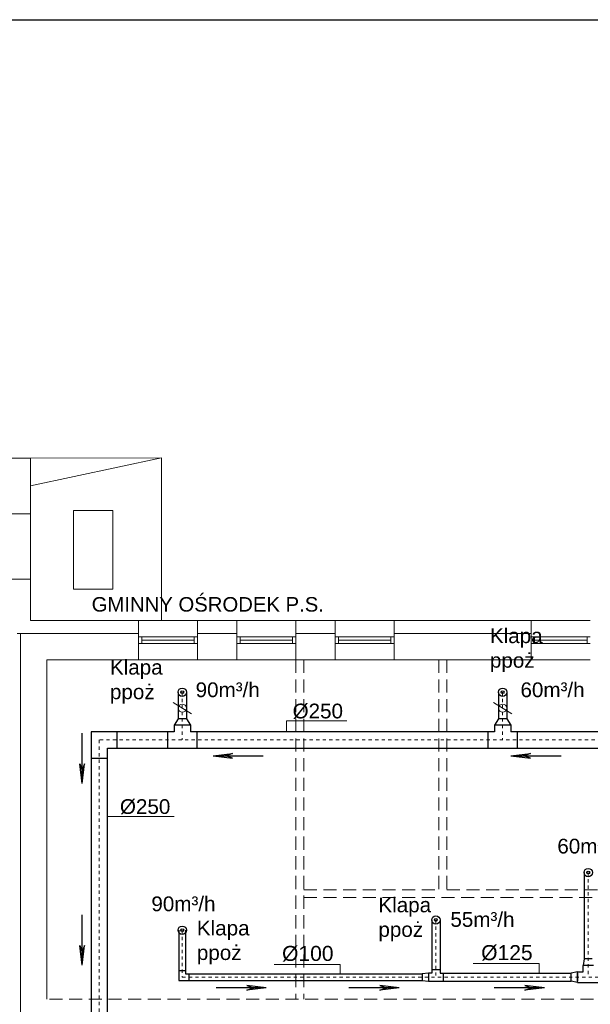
# Model space of a CAD drawing. Extents: x 280060 to 689961, y 120405 to 160329.
# Tile 62 of 85: x 665627 to 666498, y 146486 to 147989. Entities that reach past the tile are written whole.
import ezdxf

# ---------------------------------------------------------------- set-up
doc = ezdxf.new("R2010")
doc.units = 0
doc.header["$MEASUREMENT"] = 0
doc.linetypes.add('3', pattern=[1, 0.5, -0.5])
doc.linetypes.add('{ Wide Dash }', pattern=[12, 4, -2, 4, -2])
for name, color, linetype, lineweight in [('KAM-pro Biała Zarys', 7, 'CONTINUOUS', 9), ('KAM-pro Opis Sanitarny', 7, 'CONTINUOUS', 18), ('KAM-pro Opis Wentylacji', 7, 'CONTINUOUS', 5), ('KAM-pro Podkład Sanitarny', 253, 'CONTINUOUS', 25), ('KAM-pro Wentylacja', 161, 'CONTINUOUS', 5), ('KAM-pro Wentylacja Nawiew', 1, 'CONTINUOUS', 30), ('KAM-pro Wentylacja Wywiew', 161, 'CONTINUOUS', 30)]:
    doc.layers.add(name, color=color, linetype=linetype, lineweight=lineweight)
doc.styles.add('damian', font='arial.ttf')

msp = doc.modelspace()

# ---------------------------------------------------------------- linework, layer by layer
at = {"layer": 'KAM-pro Biała Zarys', "lineweight": 25}
msp.add_lwpolyline([(663302.5, 147989.2), (669602.5, 147989.2), (669602.5, 145019.2), (663302.5, 145019.2)], close=True, dxfattribs=at)
at = {"layer": 'KAM-pro Opis Wentylacji'}
for p, q in [((665861.3, 146946.7), (665889.4, 146929.3)), ((666349.9, 146946.7), (666378, 146929.3)), ((666034.4, 146918.6, -2.8), (666126.4, 146918.6, -2.8)), ((666034.4, 146918.6, -2.8), (666034.4, 146901.9)), ((665761.1, 146772.8, -2.8), (665863, 146772.8, -2.8)), ((666015.5, 146546.7), (666116, 146546.7)), ((666116, 146546.7), (666116, 146532.2)), ((666319.2, 146548), (666419.7, 146548)), ((666419.7, 146548), (666419.7, 146533.4))]:
    msp.add_line(p, q, dxfattribs=at)
for centre in [(665875.3, 146938), (666364, 146938)]:
    msp.add_circle(centre, 6.25, dxfattribs=at)
at = {"layer": 'KAM-pro Podkład Sanitarny', "lineweight": 20, "ltscale": 13}
for p, q in [((665448.7, 147319.8), (665643.7, 147319.8)), ((665643.7, 147319.8), (665843.7, 147320.4)), ((665843.7, 147320.4), (665643.7, 147277.3)), ((665643.7, 147319.8), (665643.7, 147234.8)), ((665843.7, 147320.4), (665843.7, 147071.8)), ((665583.7, 147234.8), (665643.7, 147234.8)), ((665643.7, 147234.8), (665643.7, 147071.8)), ((665709.6, 147119.9), (665709.6, 147239.9)), ((665709.6, 147239.9), (665769.6, 147239.9)), ((665769.6, 147239.9), (665769.6, 147119.9)), ((665583.7, 147134.8), (665643.7, 147134.8)), ((665769.6, 147119.9), (665709.6, 147119.9)), ((665808.7, 147071.8), (665643.7, 147071.8)), ((665643.7, 147071.8), (665808.7, 147071.8)), ((665643.7, 147071.8), (665808.7, 147071.8)), ((665808.7, 147071.8), (665808.7, 147011.8)), ((665808.7, 147071.8), (665898.7, 147071.8)), ((665958.7, 147071.8), (665898.7, 147071.8)), ((665898.7, 147071.8), (665958.7, 147071.8)), ((665898.7, 147071.8), (665898.7, 147011.8)), ((665958.7, 147071.8), (665958.7, 147011.8)), ((665958.7, 147071.8), (666048.7, 147071.8)), ((666108.7, 147071.8), (666048.7, 147071.8)), ((666048.7, 147071.8), (666108.7, 147071.8)), ((666048.7, 147071.8), (666048.7, 147011.8)), ((666108.7, 147071.8), (666108.7, 147011.8)), ((666108.7, 147071.8), (666198.7, 147071.8)), ((666407.7, 147071.8), (666198.7, 147071.8)), ((666198.7, 147071.8), (666407.7, 147071.8)), ((666198.7, 147071.8), (666198.7, 147011.8)), ((666407.7, 147071.8), (666407.7, 147011.8)), ((666407.7, 147071.8), (666497.7, 147071.8)), ((665628.7, 147051.8), (665623.7, 147051.8)), ((665628.7, 147051.8), (665628.7, 146468.8)), ((665808.7, 147051.8), (665628.7, 147051.8)), ((665628.7, 147051.8), (665808.7, 147051.8)), ((665808.7, 147046.8), (665898.7, 147046.8)), ((665813.7, 147036.8), (665813.7, 147046.8)), ((665893.7, 147036.8), (665893.7, 147046.8)), ((665958.7, 147051.8), (665898.7, 147051.8)), ((665898.7, 147051.8), (665958.7, 147051.8)), ((665958.7, 147046.8), (666048.7, 147046.8)), ((665963.7, 147036.8), (665963.7, 147046.8)), ((666043.7, 147036.8), (666043.7, 147046.8)), ((666108.7, 147051.8), (666048.7, 147051.8)), ((666048.7, 147051.8), (666108.7, 147051.8)), ((666108.7, 147046.8), (666198.7, 147046.8)), ((666113.7, 147036.8), (666113.7, 147046.8)), ((666193.7, 147036.8), (666193.7, 147046.8)), ((666407.7, 147051.8), (666198.7, 147051.8)), ((666198.7, 147051.8), (666407.7, 147051.8)), ((666407.7, 147046.8), (666497.7, 147046.8)), ((666412.7, 147036.8), (666412.7, 147046.8)), ((666492.7, 147036.8), (666492.7, 147046.8)), ((665808.7, 147036.8), (665898.7, 147036.8)), ((665808.7, 147036.8), (665813.7, 147036.8)), ((665813.7, 147041.8), (665893.7, 147041.8)), ((665958.7, 147036.8), (666048.7, 147036.8)), ((665958.7, 147036.8), (665963.7, 147036.8)), ((665963.7, 147041.8), (666043.7, 147041.8)), ((666108.7, 147036.8), (666198.7, 147036.8)), ((666108.7, 147036.8), (666113.7, 147036.8)), ((666113.7, 147041.8), (666193.7, 147041.8)), ((666407.7, 147036.8), (666497.7, 147036.8)), ((666407.7, 147036.8), (666412.7, 147036.8)), ((666412.7, 147041.8), (666492.7, 147041.8)), ((665668.7, 147011.8), (665668.7, 146746.8)), ((665808.7, 147011.8), (665668.7, 147011.8)), ((665668.7, 147011.8), (665808.7, 147011.8)), ((665668.7, 147011.8), (665808.7, 147011.8)), ((665668.7, 147011.8), (665728.7, 147011.8)), ((665808.7, 147011.8), (665898.7, 147011.8)), ((665958.7, 147011.8), (665898.7, 147011.8)), ((665898.7, 147011.8), (665958.7, 147011.8)), ((665898.7, 147011.8), (665958.7, 147011.8)), ((665958.7, 147011.8), (666048.7, 147011.8)), ((666108.7, 147011.8), (666048.7, 147011.8)), ((666048.7, 147011.8), (666108.7, 147011.8)), ((666060.7, 147011.8), (666108.7, 147011.8)), ((666108.7, 147011.8), (666198.7, 147011.8)), ((666407.7, 147011.8), (666198.7, 147011.8)), ((666198.7, 147011.8), (666407.7, 147011.8)), ((666407.7, 147011.8), (666497.7, 147011.8)), ((665668.7, 146746.8), (665668.7, 146493.8))]:
    msp.add_line(p, q, dxfattribs=at)
at = {"layer": 'KAM-pro Podkład Sanitarny', "linetype": '{ Wide Dash }', "lineweight": 20, "ltscale": 5}
for p, q in [((666048.7, 147011.8), (666048.7, 146493.8)), ((666060.7, 147011.8), (666060.7, 146493.8)), ((666266.7, 147011.8), (666266.7, 146660.8)), ((666278.7, 147011.8), (666278.7, 146660.8)), ((666060.7, 146660.8), (666266.7, 146660.8)), ((666278.7, 146660.8), (666830.7, 146660.8)), ((666060.7, 146648.8), (666830.7, 146648.8)), ((667432.7, 146493.8), (665668.7, 146493.8))]:
    msp.add_line(p, q, dxfattribs=at)
at = {"layer": 'KAM-pro Wentylacja', "color": 3, "linetype": '3', "ltscale": 10}
for p, q in [((665875.3, 146962.4), (665875.3, 146889.4)), ((666364, 146962.4), (666364, 146889.4)), ((667294.5, 146889.4), (665748.6, 146889.4)), ((665748.6, 146889.4, -1.4), (665748.6, 145694.5, -1.4)), ((666494.6, 146687), (666494.6, 146527.2)), ((666262.2, 146614.6), (666262.2, 146527.2)), ((665875.3, 146599), (665875.3, 146527.2)), ((665875.3, 146527.2, 1.3), (667072, 146527.2))]:
    msp.add_line(p, q, dxfattribs=at)
at = {"layer": 'KAM-pro Wentylacja Nawiew'}
for p, q in [((665869.1, 146962.1), (665869.1, 146921.9)), ((665881.6, 146962.1), (665881.6, 146921.9)), ((666357.7, 146962.1), (666357.7, 146921.9)), ((666370.2, 146962.1), (666370.2, 146921.9)), ((665869.1, 146921.9), (665862.8, 146911.9)), ((665887.8, 146911.9), (665862.8, 146911.9)), ((665862.8, 146911.9), (665862.8, 146901.9)), ((665881.6, 146921.9), (665869.1, 146921.9)), ((665881.6, 146921.9), (665887.8, 146911.9)), ((665887.8, 146911.9), (665887.8, 146901.9)), ((666357.7, 146921.9), (666351.5, 146911.9)), ((666376.5, 146911.9), (666351.5, 146911.9)), ((666351.5, 146911.9), (666351.5, 146901.9)), ((666370.2, 146921.9), (666357.7, 146921.9)), ((666370.2, 146921.9), (666376.5, 146911.9)), ((666376.5, 146911.9), (666376.5, 146901.9)), ((665862.8, 146901.9), (665736.1, 146901.9)), ((665736.1, 146901.9), (665736.1, 145682)), ((665776.1, 146876.9), (665776.1, 146901.9)), ((665852.8, 146901.9), (665852.8, 146876.9)), ((666351.5, 146901.9), (665887.8, 146901.9)), ((665897.8, 146876.9), (665897.8, 146901.9)), ((666341.5, 146901.9), (666341.5, 146876.9)), ((666742.5, 146901.9), (666376.5, 146901.9)), ((666386.5, 146876.9), (666386.5, 146901.9)), ((665761.1, 146876.9), (666810.7, 146876.9)), ((665761.1, 145707), (665761.1, 146876.9)), ((665736.1, 146861.9), (665761.1, 146861.9))]:
    msp.add_line(p, q, dxfattribs=at)
at = {"layer": 'KAM-pro Wentylacja Nawiew', "lineweight": 25}
for p, q in [((665722.8, 146823.1), (665722.8, 146899.8)), ((665922.2, 146865.2), (665952.1, 146868.7)), ((665952.1, 146868.7), (665940.8, 146864.8)), ((665952.1, 146861.8), (665940.8, 146865.7)), ((666376.6, 146865.2), (666406.4, 146868.7)), ((666406.4, 146868.7), (666395.2, 146864.8)), ((666406.4, 146861.8), (666395.2, 146865.7)), ((665719.3, 146853), (665723.2, 146841.7)), ((665722.8, 146823.1), (665719.3, 146853)), ((665726.2, 146853), (665722.3, 146841.7)), ((665722.8, 146823.1), (665726.2, 146853)), ((665922.2, 146865.2), (665998.9, 146865.2)), ((665922.2, 146865.2), (665952.1, 146861.8)), ((666376.6, 146865.2), (666453.3, 146865.2)), ((666376.6, 146865.2), (666406.4, 146861.8)), ((665722.8, 146545.7), (665722.8, 146622.4)), ((665719.3, 146575.5), (665723.2, 146564.3)), ((665722.8, 146545.7), (665719.3, 146575.5)), ((665726.2, 146575.5), (665722.3, 146564.3)), ((665722.8, 146545.7), (665726.2, 146575.5))]:
    msp.add_line(p, q, dxfattribs=at)
for centre, radius in [((665875.3, 146962.4), 6.37), ((665875.3, 146962.4), 2.17), ((666364, 146962.4), 6.37), ((666364, 146962.4), 2.17)]:
    msp.add_circle(centre, radius, dxfattribs=at)
at = {"layer": 'KAM-pro Wentylacja Wywiew'}
for p, q in [((666488.3, 146687), (666488.3, 146555.2)), ((666256, 146614.6), (666256, 146533.4)), ((666268.5, 146614.6), (666268.5, 146533.4)), ((665870.3, 146599), (665870.3, 146522.2)), ((665880.3, 146599), (665880.3, 146532.2)), ((666488.3, 146555.2), (666486.6, 146545.2)), ((666500.8, 146555.2), (666488.3, 146555.2)), ((665870.3, 146537.2), (665880.3, 146537.2)), ((666268.5, 146538.4), (666256, 146538.4)), ((666478.3, 146535.2), (666468.3, 146533.4)), ((666478.3, 146535.2), (666486.6, 146535.2)), ((666478.3, 146519.2), (666478.3, 146535.2)), ((666502.6, 146545.2), (666486.6, 146545.2)), ((666486.6, 146535.2), (666486.6, 146545.2)), ((665870.3, 146522.2), (666241, 146522.2)), ((665880.3, 146532.2), (666241, 146532.2)), ((665885.3, 146532.2), (665885.3, 146522.2)), ((666251, 146533.4), (666241, 146532.2)), ((666241, 146532.2), (666241, 146522.2)), ((666241, 146522.2), (666251, 146520.9)), ((666256, 146533.4), (666251, 146533.4)), ((666251, 146533.4), (666251, 146520.9)), ((666251, 146520.9), (666468.3, 146520.9)), ((666268.5, 146533.4), (666468.3, 146533.4)), ((666273.5, 146533.4), (666273.5, 146520.9)), ((666468.3, 146520.9), (666468.3, 146533.4)), ((666478.3, 146519.2), (666468.3, 146520.9)), ((666478.3, 146533.2), (666478.3, 146521.2)), ((666478.3, 146519.2, 1.4), (666702.9, 146519.2, 1.4))]:
    msp.add_line(p, q, dxfattribs=at)
at = {"layer": 'KAM-pro Wentylacja Wywiew', "lineweight": 25}
for p, q in [((666003.5, 146510.9), (665926.8, 146510.9)), ((665973.7, 146514.4), (665984.9, 146510.5)), ((666003.5, 146510.9), (665973.7, 146514.4)), ((665973.7, 146507.5), (665984.9, 146511.4)), ((666003.5, 146510.9), (665973.7, 146507.5)), ((666206.3, 146510.9), (666129.6, 146510.9)), ((666176.5, 146514.4), (666187.7, 146510.5)), ((666206.3, 146510.9), (666176.5, 146514.4)), ((666176.5, 146507.5), (666187.7, 146511.4)), ((666206.3, 146510.9), (666176.5, 146507.5)), ((666427.9, 146510.9), (666351.2, 146510.9)), ((666398, 146514.4), (666409.3, 146510.5)), ((666427.9, 146510.9), (666398, 146514.4)), ((666398, 146507.5), (666409.3, 146511.4)), ((666427.9, 146510.9), (666398, 146507.5))]:
    msp.add_line(p, q, dxfattribs=at)
for centre, radius in [((666494.6, 146687), 6.37), ((666494.6, 146687), 2.17), ((666262.2, 146614.6), 6.37), ((666262.2, 146614.6), 2.17), ((665875.3, 146599), 6.37), ((665875.3, 146599), 2.17)]:
    msp.add_circle(centre, radius, dxfattribs=at)

# ---------------------------------------------------------------- texts
at = {"layer": 'KAM-pro Opis Sanitarny', "lineweight": 25, "insert": (665737.1, 147107.6), "char_height": 22.159, "width": 426.226, "attachment_point": 1, "rotation": 360, "style": 'damian'}
msp.add_mtext('GMINNY OŚRODEK P.S.', dxfattribs=at)
at = {"layer": 'KAM-pro Wentylacja Nawiew', "lineweight": 25, "char_height": 22.5, "width": 101.034, "attachment_point": 1, "style": 'damian'}
for s, insert in [('{\\fArial|b0|i0|c238|p34;Klapa ppoż}', (666344.6, 147059.8)), ('{\\fArial|b0|i0|c238|p34;Klapa ppoż}', (665765, 147011.7)), ('90m³/h', (665895.7, 146977.3)), ('60m³/h', (666391.2, 146977.3)), ('%%C250', (666043.6, 146944.9)), ('%%C250', (665780.2, 146799))]:
    msp.add_mtext(s, dxfattribs=dict(at, insert=insert))
at = {"layer": 'KAM-pro Wentylacja Wywiew', "lineweight": 25, "char_height": 22.5, "width": 101.034, "attachment_point": 1, "style": 'damian'}
for s, insert in [('60m³/h', (666447.4, 146738.6)), ('90m³/h', (665828.2, 146650.5)), ('{\\fArial|b0|i0|c238|p34;Klapa ppoż}', (666174.5, 146648.8)), ('55m³/h', (666284.3, 146626.6)), ('{\\fArial|b0|i0|c238|p34;Klapa ppoż}', (665897.6, 146613.5))]:
    msp.add_mtext(s, dxfattribs=dict(at, insert=insert))
at = {"layer": 'KAM-pro Wentylacja Wywiew', "lineweight": 25, "char_height": 22.973, "width": 111.487, "attachment_point": 5}
for s, insert in [('{\\fArial|b0|i0|c238|p34;%%C100}', (666066.8, 146563.1)), ('{\\fArial|b0|i0|c238|p34;%%C125}', (666370.5, 146564.3))]:
    msp.add_mtext(s, dxfattribs=dict(at, insert=insert))

doc.saveas('drawing.dxf')
